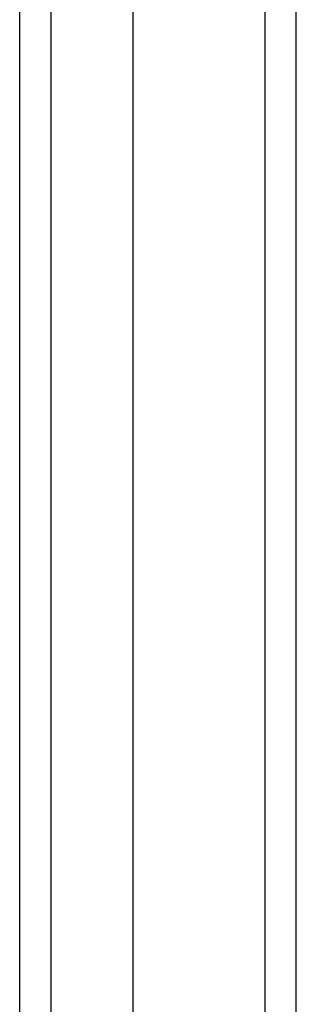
# Model space of a CAD drawing. Header units: inches. Extents: x 20 to 233, y 20 to 138.
# Tile 50 of 109: x 139.292 to 140.158, y 83.233 to 86.315. Entities that reach past the tile are written whole.
import ezdxf

# ---------------------------------------------------------------- set-up
doc = ezdxf.new("R2010")
doc.units = ezdxf.units.IN
doc.header["$MEASUREMENT"] = 0
doc.layers.add('Visible Edges(ANSI)', color=7, linetype='Continuous', lineweight=25)
doc.layers.add('Visible Tangent Edges(ANSI)', color=7, linetype='Continuous', lineweight=25)

msp = doc.modelspace()

# ---------------------------------------------------------------- linework, layer by layer
at = {"layer": 'Visible Edges(ANSI)'}
for p, q in [((140.158, 56.9053), (140.158, 104.7073)), ((139.6462, 104.0976), (139.6462, 57.5149)), ((139.2918, 57.7034), (139.2918, 103.9091))]:
    msp.add_line(p, q, dxfattribs=at)
at = {"layer": 'Visible Tangent Edges(ANSI)'}
for p, q in [((140.059, 104.7073), (140.059, 56.9053)), ((139.3908, 57.5734), (139.3908, 104.0391))]:
    msp.add_line(p, q, dxfattribs=at)

doc.saveas('drawing.dxf')
